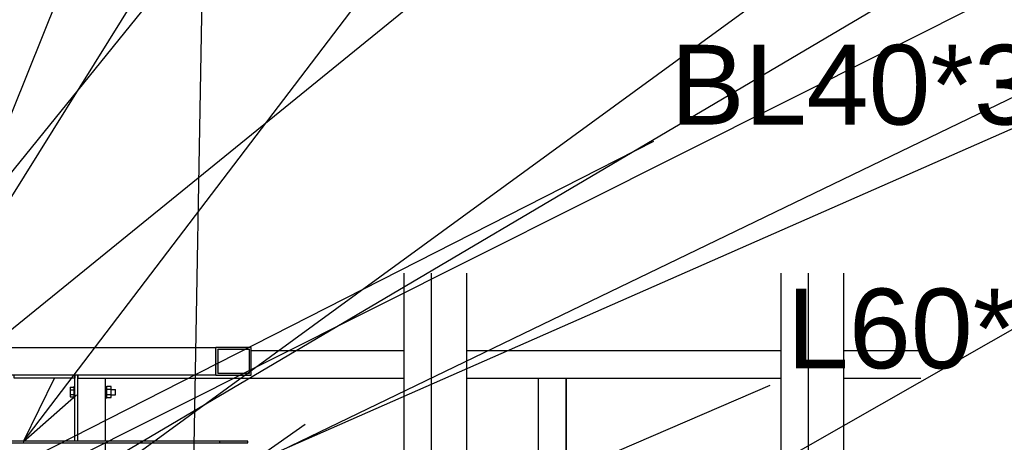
# Model space of a CAD drawing. Header units: millimetres. Extents: x -32861 to 254386, y 0 to 15445.
# Tile 28 of 67: x 129125 to 130894, y 10805 to 11563. Entities that reach past the tile are written whole.
import ezdxf

# ---------------------------------------------------------------- set-up
doc = ezdxf.new("R2010")
doc.units = ezdxf.units.MM
doc.styles.add('Arial', font='ARIAL.TTF', dxfattribs={"height": 0.2})

# ---------------------------------------------------------------- blocks, each defined once
blk = doc.blocks.new('Part-53655 - 19489')
at = {"color": 7}
for p, q in [((129540.8, 10969.6), (129815.8, 10969.6)), ((129928.1, 10969.6), (130493.1, 10969.6)), ((130605.4, 10969.6), (130744.2, 10969.6)), ((129229.2, 10925), (129229.2, 10919.6)), ((129229.2, 10919.6), (129815.8, 10919.6)), ((129928.1, 10919.6), (130493.1, 10919.6)), ((130605.4, 10919.6), (130744.2, 10919.6))]:
    blk.add_line(p, q, dxfattribs=at)
blk = doc.blocks.new('Part-54359 - 19489')
at = {"color": 7}
for p, q in [((129224.2, 10806.5), (129224.2, 10925)), ((129229.2, 10806.5), (129229.2, 10925))]:
    blk.add_line(p, q, dxfattribs=at)
blk = doc.blocks.new('Part-53510 - 19489')
at = {"color": 7}
for p, q in [((130493.1, 9882), (130493.1, 11108.2)), ((130542.4, 9882), (130542.4, 11108.2)), ((130605.4, 9882), (130605.4, 11108.2)), ((130542.4, 9882), (130493.1, 9882))]:
    blk.add_line(p, q, dxfattribs=at)
blk = doc.blocks.new('Part-53581 - 19489')
blk.add_hatch(color=6).paths.add_polyline_path([(129534.5, 10806.5), (129483.7, 10806.5), (129483.7, 10803.5), (129534.5, 10803.5)])
at = {"color": 7}
for p, q in [((129483.7, 10806.5), (129020.2, 10806.5)), ((129020.2, 10806.5), (129020.2, 10803.5)), ((129020.2, 10803.5), (129483.7, 10803.5)), ((129534.5, 10806.5), (129483.7, 10806.5)), ((129483.7, 10806.5), (129483.7, 10803.5)), ((129483.7, 10803.5), (129534.5, 10803.5)), ((129534.5, 10803.5), (129534.5, 10806.5))]:
    blk.add_line(p, q, dxfattribs=at)
blk = doc.blocks.new('Part-53530 - 19489')
h = blk.add_hatch(color=6)
h.paths.add_polyline_path([(129540.8, 10975), (129477.4, 10975), (129477.4, 10925), (129540.8, 10925)])
h.paths.add_polyline_path([(129481.2, 10928), (129481.2, 10972), (129537, 10972), (129537, 10928)])
at = {"color": 7}
for p, q in [((128462, 10925), (128431.2, 10975)), ((128431.2, 10975), (129477.4, 10975)), ((129477.4, 10925), (129477.4, 10975)), ((129540.8, 10975), (129477.4, 10975)), ((129481.2, 10928), (129481.2, 10972)), ((129481.2, 10972), (129537, 10972)), ((129537, 10972), (129537, 10928)), ((129540.8, 10925), (129540.8, 10975)), ((129477.4, 10925), (128462, 10925)), ((129477.4, 10925), (129540.8, 10925)), ((129537, 10928), (129481.2, 10928))]:
    blk.add_line(p, q, dxfattribs=at)
blk = doc.blocks.new('Part-53509 - 19489')
at = {"color": 7}
for p, q in [((129815.8, 9883), (129815.8, 11108.2)), ((129865, 9883), (129865, 11108.2)), ((129928.1, 9883), (129928.1, 11108.2)), ((129865, 9883), (129815.8, 9883))]:
    blk.add_line(p, q, dxfattribs=at)
blk = doc.blocks.new('Part-53619 - 19489')
at = {"color": 7}
for p, q in [((130057, 9975), (130057, 10919.6)), ((130057, 10919.6), (130107, 10919.6)), ((130107, 9975), (130107, 10919.6)), ((130107.1, 9975), (130107.1, 10919.6)), ((130057, 9870), (130057, 9875)), ((130107, 9870), (130107, 9875)), ((130107.1, 9870), (130107.1, 9875)), ((130107, 9739.6), (130107, 9790)), ((130107.1, 9739.6), (130107.1, 9790)), ((130057, 9739.6), (130107, 9739.6))]:
    blk.add_line(p, q, dxfattribs=at)
blk = doc.blocks.new('Part-53620 - 19489')
at = {"color": 7}
for p, q in [((129229.2, 10806.5), (129229.2, 10919.6)), ((129229.2, 10919.6), (129279.2, 10919.6)), ((129279.2, 10806.5), (129279.2, 10919.6)), ((129279.2, 10806.5), (129279.2, 10919.6)), ((129279.2, 9996.5), (129279.2, 10803.5)), ((129279.2, 9996.5), (129279.2, 10803.5)), ((129229.2, 9975), (129229.2, 9993.5)), ((129279.2, 9975), (129279.2, 9993.5)), ((129279.2, 9975), (129279.2, 9993.5)), ((129229.2, 9870), (129229.2, 9875)), ((129279.2, 9870), (129279.2, 9875)), ((129279.2, 9870), (129279.2, 9875)), ((129229.2, 9739.6), (129229.2, 9790)), ((129229.2, 9739.6), (129279.2, 9739.6))]:
    blk.add_line(p, q, dxfattribs=at)
blk = doc.blocks.new('Part-54333 - 19489')
at = {"color": 7}
for p, q in [((129114.9, 10919.6), (129114.9, 10925)), ((129224.2, 10919.6), (129114.9, 10919.6)), ((129224.2, 10925), (129224.2, 10919.6))]:
    blk.add_line(p, q, dxfattribs=at)
blk = doc.blocks.new('Bolt-54360 - 19489')
at = {"color": 7}
for p, q in [((129215.8, 10903.3), (129222.2, 10903.3)), ((129215.8, 10903.3), (129215.8, 10899)), ((129215.8, 10899), (129222.2, 10899)), ((129215.8, 10899), (129215.8, 10890.3)), ((129222.2, 10904.6), (129222.2, 10903.3)), ((129222.2, 10904.6), (129224.2, 10904.6)), ((129222.2, 10903.3), (129222.2, 10899.6)), ((129222.2, 10899.6), (129222.2, 10894.6)), ((129279.2, 10904.6), (129281.2, 10904.6)), ((129281.2, 10903.3), (129281.2, 10904.6)), ((129289.2, 10904.5), (129281.2, 10904.5)), ((129281.2, 10899.6), (129281.2, 10903.3)), ((129281.2, 10894.6), (129281.2, 10899.6)), ((129289.2, 10899.5), (129281.2, 10899.5)), ((129289.2, 10899.5), (129289.2, 10904.5)), ((129289.2, 10899.6), (129297.2, 10899.6)), ((129289.2, 10889.7), (129289.2, 10899.5)), ((129297.2, 10899), (129297.2, 10899.6)), ((129297.2, 10897.1), (129297.2, 10899)), ((129215.8, 10890.3), (129222.2, 10890.3)), ((129215.8, 10890.3), (129215.8, 10886)), ((129215.8, 10886), (129222.2, 10886)), ((129222.2, 10894.6), (129222.2, 10889.6)), ((129222.2, 10889.6), (129222.2, 10886)), ((129222.2, 10886), (129222.2, 10884.6)), ((129222.2, 10884.6), (129224.2, 10884.6)), ((129279.2, 10884.6), (129281.2, 10884.6)), ((129281.2, 10889.6), (129281.2, 10894.6)), ((129289.2, 10889.7), (129281.2, 10889.7)), ((129281.2, 10886), (129281.2, 10889.6)), ((129281.2, 10884.6), (129281.2, 10886)), ((129281.2, 10884.8), (129289.2, 10884.8)), ((129289.2, 10884.8), (129289.2, 10889.7)), ((129289.2, 10889.6), (129297.2, 10889.6)), ((129297.2, 10894.6), (129297.2, 10897.1)), ((129297.2, 10892.1), (129297.2, 10894.6)), ((129297.2, 10890.3), (129297.2, 10892.1)), ((129297.2, 10889.6), (129297.2, 10890.3))]:
    blk.add_line(p, q, dxfattribs=at)
blk = doc.blocks.new('Mark-55287 - 19489')
at = {"color": 136}
blk.add_line((129139.8, 10641.8), (131580.6, 12419.2), dxfattribs=at)
blk = doc.blocks.new('Mark-55293 - 19489')
at = {"color": 136}
for p, q in [((128577.3, 10805.6), (128591.3, 12054)), ((128553.7, 10930.8), (128577.3, 10805.6)), ((128577.3, 10805.6), (128603.7, 10930.3))]:
    blk.add_line(p, q, dxfattribs=at)
at = {"color": 30, "style": 'Arial'}
blk.add_text('BL40*3', height=143.26, dxfattribs=at).set_placement((128621.3, 12084))
blk = doc.blocks.new('Mark-55278 - 19489')
at = {"color": 136}
blk.add_line((129131.3, 9995.6), (131051.1, 11088.4), dxfattribs=at)
blk = doc.blocks.new('Mark-55282 - 19489')
at = {"color": 136}
for p, q in [((128733.6, 10641.8), (129738.1, 12252.5)), ((128778.5, 10761.1), (128733.6, 10641.8)), ((128733.6, 10641.8), (128820.9, 10734.6))]:
    blk.add_line(p, q, dxfattribs=at)
at = {"color": 30, "style": 'Arial'}
blk.add_text('BL40*3', height=143.26, dxfattribs=at).set_placement((129768.1, 12282.5))
blk = doc.blocks.new('Mark-55285 - 19489')
at = {"color": 136}
blk.add_line((128955.2, 10641.8), (131714.4, 12025), dxfattribs=at)
blk = doc.blocks.new('Mark-55286 - 19489')
at = {"color": 136}
blk.add_line((129065.9, 10641.8), (131755.2, 12228.5), dxfattribs=at)
blk = doc.blocks.new('Mark-55291 - 19489')
at = {"color": 136}
for p, q in [((129435.3, 10641.8), (129466, 12340.8)), ((129412.6, 10767.2), (129435.3, 10641.8)), ((129435.3, 10641.8), (129462.6, 10766.3))]:
    blk.add_line(p, q, dxfattribs=at)
at = {"color": 30, "style": 'Arial'}
blk.add_text('BL40*3', height=143.26, dxfattribs=at).set_placement((128734.7, 12370.8))
blk = doc.blocks.new('Mark-55280 - 19489')
at = {"color": 136}
blk.add_line((128585.8, 10641.8), (129715.3, 12036), dxfattribs=at)
blk = doc.blocks.new('Mark-55281 - 19489')
at = {"color": 136}
blk.add_line((128659.7, 10641.8), (130719.9, 12314.2), dxfattribs=at)
blk = doc.blocks.new('Mark-55283 - 19489')
at = {"color": 136}
for p, q in [((128807.5, 10641.8), (129531.3, 12444.1)), ((128830.8, 10767.1), (128807.5, 10641.8)), ((128807.5, 10641.8), (128877.2, 10748.5))]:
    blk.add_line(p, q, dxfattribs=at)
at = {"color": 30, "style": 'Arial'}
blk.add_text('BL40*3', height=143.26, dxfattribs=at).set_placement((129561.3, 12474.1))
blk = doc.blocks.new('Mark-55284 - 19489')
at = {"color": 136}
blk.add_line((128881.4, 10641.8), (130264, 11345), dxfattribs=at)
at = {"color": 30, "style": 'Arial'}
blk.add_text('BL40*3', height=143.26, dxfattribs=at).set_placement((130294, 11375))
blk = doc.blocks.new('Mark-55289 - 19489')
at = {"color": 136}
blk.add_line((129287.5, 10641.8), (131595.5, 11755.2), dxfattribs=at)
blk = doc.blocks.new('Mark-55292 - 19489')
at = {"color": 136}
for p, q in [((129533.5, 10763.5), (132425.6, 12035.3)), ((129637.9, 10836.7), (129533.5, 10763.5))]:
    blk.add_line(p, q, dxfattribs=at)
blk = doc.blocks.new('Mark-55294 - 19489')
at = {"color": 136}
for p, q in [((129131.3, 10805.6), (130446.2, 12531.7)), ((129187.2, 10920.2), (129131.3, 10805.6)), ((129131.3, 10805.6), (129227, 10889.9))]:
    blk.add_line(p, q, dxfattribs=at)
blk = doc.blocks.new('Mark-55429 - 19489')
at = {"color": 136}
blk.add_line((128271.5, 9959.1), (130473.4, 10907.3), dxfattribs=at)
at = {"color": 30, "style": 'Arial'}
blk.add_text('L60*3', height=143.26, dxfattribs=at).set_placement((130503.4, 10937.3))

msp = doc.modelspace()

# ---------------------------------------------------------------- block references
for name in ['Mark-55294 - 19489', 'Mark-55283 - 19489', 'Mark-55287 - 19489', 'Mark-55291 - 19489', 'Mark-55281 - 19489', 'Mark-55282 - 19489', 'Mark-55286 - 19489', 'Mark-55293 - 19489', 'Mark-55280 - 19489', 'Mark-55285 - 19489', 'Mark-55292 - 19489', 'Mark-55289 - 19489', 'Mark-55284 - 19489', 'Mark-55278 - 19489', 'Mark-55429 - 19489', 'Part-53509 - 19489', 'Part-53510 - 19489', 'Part-53530 - 19489', 'Part-53655 - 19489', 'Part-54333 - 19489', 'Part-54359 - 19489', 'Part-53620 - 19489', 'Part-53619 - 19489', 'Bolt-54360 - 19489', 'Part-53581 - 19489']:
    msp.add_blockref(name, (0, 0))

doc.saveas('drawing.dxf')
